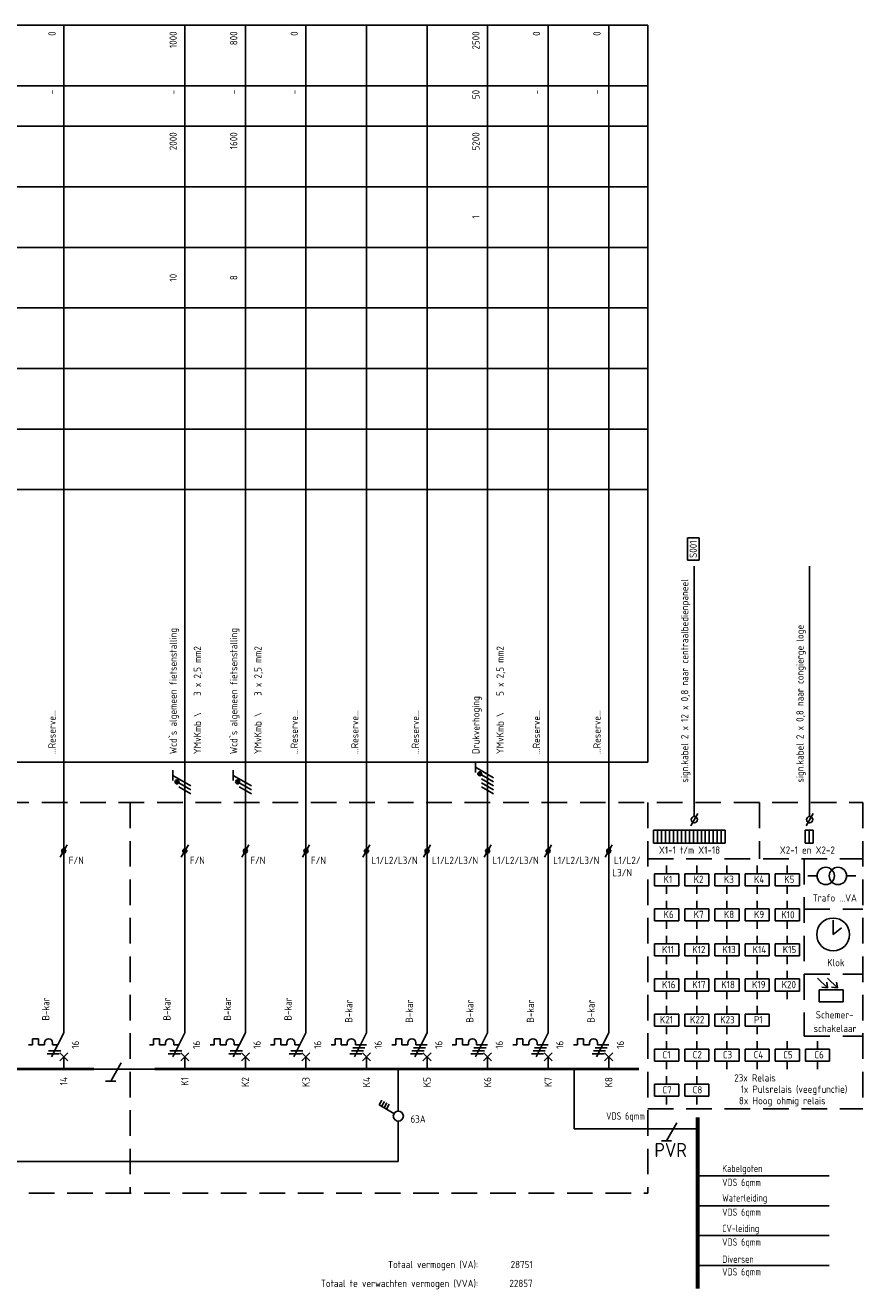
# Model space of a CAD drawing. Extents: x -1224 to 18134, y -20786 to 3554.
# Tile 33 of 88: x -196 to 12, y 1693 to 2006. Entities that reach past the tile are written whole.
import ezdxf
from ezdxf.enums import TextEntityAlignment as Align

# ---------------------------------------------------------------- set-up
doc = ezdxf.new("R2010")
doc.units = 0
doc.linetypes.add('HIDDEN', pattern=[9.525, 6.35, -3.175])
doc.layers.get('0').update_dxf_attribs({"linetype": 'CONTINUOUS'})
for name, color, linetype in [('E-principe', 3, 'CONTINUOUS'), ('E-tekst', 2, 'CONTINUOUS'), ('EL$1----', 3, 'CONTINUOUS'), ('EL$1----_-1LK-A1', 3, 'CONTINUOUS'), ('EL$1----_1LK-A08', 3, 'CONTINUOUS'), ('kast', 1, 'CONTINUOUS')]:
    doc.layers.add(name, color=color, linetype=linetype)
doc.styles.add('BURO-018', font='ISO.shx', dxfattribs={"height": 1.8})
doc.styles.add('BURO-035', font='ISO.shx', dxfattribs={"height": 3.5})
doc.styles.get("Standard").update_dxf_attribs({"font": 'iso.shx'})

# ---------------------------------------------------------------- blocks, each defined once
blk = doc.blocks.new('RAIL3')
at = {"color": 0, "linetype": 'Continuous'}
for p, q in [((-6, 0), (6, 0)), ((1.73, 3), (-0.87, -1.5)), ((2.98, 3), (0.48, 3))]:
    blk.add_line(p, q, dxfattribs=at)
blk = doc.blocks.new('L1')
at = {"color": 0, "linetype": 'Continuous'}
for p, q in [((-3, 73.98), (-3, 71.48)), ((-3, 72.73), (1.5, 70.13)), ((1.5, 69.13), (-1.5, 70.87)), ((1.5, 68.13), (-1.5, 69.87))]:
    blk.add_line(p, q, dxfattribs=at)
at = {"color": 0, "linetype": 'Continuous', "const_width": 0.5}
blk.add_lwpolyline([(-1.68, 71.12, 1), (-2.18, 71.12, 1)], format="xyb", close=True, dxfattribs=at)
at = {"color": 0, "linetype": 'Continuous'}
blk.add_circle((-1.93, 71.12), 0.5, dxfattribs=at)
blk = doc.blocks.new('L3')
at = {"color": 0, "linetype": 'Continuous'}
for p, q in [((-3, 75.98), (-3, 73.48)), ((-3, 74.73), (1.5, 72.13)), ((1.5, 71.13), (-1.5, 72.87)), ((1.5, 70.13), (-1.5, 71.87)), ((1.5, 69.13), (-1.5, 70.87)), ((1.5, 68.13), (-1.5, 69.87))]:
    blk.add_line(p, q, dxfattribs=at)
at = {"color": 0, "linetype": 'Continuous', "const_width": 0.5}
blk.add_lwpolyline([(-1.68, 73.12, 1), (-2.18, 73.12, 1)], format="xyb", close=True, dxfattribs=at)
at = {"color": 0, "linetype": 'Continuous'}
blk.add_circle((-1.93, 73.12), 0.5, dxfattribs=at)
blk = doc.blocks.new('B26')
at = {"color": 0, "linetype": 'Continuous'}
for p, q in [((0, 9), (0, 21)), ((-7.75, 7.5), (-7.75, 6)), ((-6.25, 7.5), (-7.75, 7.5)), ((-6.25, 6), (-6.25, 7.5)), ((-4.75, 6.5), (-4.75, 6)), ((0, 9), (-3, 3)), ((-2.75, 6.5), (-2.75, 6)), ((-7.75, 6), (-8.75, 6)), ((-6.25, 6), (-4.75, 6)), ((-4.125, 3.75), (-1.125, 3.75)), ((-3.75, 4.5), (-0.75, 4.5)), ((-2.75, 6), (-1.5, 6)), ((-1, 4), (1, 2)), ((-1, 2), (1, 4)), ((0, 0), (0, 3))]:
    blk.add_line(p, q, dxfattribs=at)
blk.add_arc((-3.75, 6.5), 1, 0, 180, dxfattribs=at)
at = {"color": 1, "style": 'BURO-018'}
blk.add_attdef('E_VRIJ1', (-3.548, 12), '', height=1.8, rotation=90, dxfattribs=at)
at = {"color": 1, "linetype": 'Continuous', "style": 'BURO-018'}
blk.add_attdef('E_IIA', text='', height=1.8, rotation=90, dxfattribs=at).set_placement((2, 6), align=Align.TOP_CENTER)
blk = doc.blocks.new('m1')
at = {"color": 0, "linetype": 'Continuous'}
blk.add_line((0, 21), (0, 33), dxfattribs=at)
blk = doc.blocks.new('b1s')
at = {"color": 0, "linetype": 'Continuous'}
blk.add_line((0, 33), (0, 54), dxfattribs=at)
blk = doc.blocks.new('m1s')
at = {"color": 0, "linetype": 'Continuous'}
blk.add_line((0, 54), (0, 66), dxfattribs=at)
blk = doc.blocks.new('B28')
at = {"color": 0, "linetype": 'Continuous'}
for p, q in [((0, 9), (0, 21)), ((-6.25, 7.5), (-7.75, 7.5)), ((-7.75, 7.5), (-7.75, 6)), ((-6.25, 6), (-6.25, 7.5)), ((-4.75, 6.5), (-4.75, 6)), ((-4.75, 6.5), (-4.75, 6)), ((0, 9), (-3, 3)), ((-2.75, 6.5), (-2.75, 6)), ((-7.75, 6), (-8.75, 6)), ((-6.25, 6), (-4.75, 6)), ((-4.12, 3.75), (-1.12, 3.75)), ((-3.75, 4.5), (-0.75, 4.5)), ((-3.38, 5.25), (-0.38, 5.25)), ((-2.75, 6), (0, 6)), ((-1, 4), (1, 2)), ((-1, 2), (1, 4)), ((0, 0), (0, 3))]:
    blk.add_line(p, q, dxfattribs=at)
blk.add_arc((-3.75, 6.5), 1, 0, 180, dxfattribs=at)
at = {"color": 1, "style": 'BURO-018'}
blk.add_attdef('E_VRIJ1', (-3.49, 11.47), '', height=1.8, rotation=90, dxfattribs=at)
at = {"color": 1, "linetype": 'Continuous', "style": 'BURO-018'}
blk.add_attdef('E_IIA', text='', height=1.8, rotation=90, dxfattribs=at).set_placement((2, 6), align=Align.TOP_CENTER)
blk = doc.blocks.new('0302A1_')
at = {"color": 0, "linetype": 'Continuous'}
blk.add_line((-0.87, -1.5), (0.87, 1.5), dxfattribs=at)
at = {"color": 0, "const_width": 0.5}
blk.add_lwpolyline([(-0.25, 0, 1), (0.25, 0, 1)], format="xyb", close=True, dxfattribs=at)
at = {"color": 0, "linetype": 'Continuous'}
blk.add_circle((0, 0), 0.5, dxfattribs=at)

msp = doc.modelspace()

# ---------------------------------------------------------------- linework, layer by layer
at = {"layer": 'E-principe'}
for p, q in [((-28.95, 1721.33), (3.65, 1721.33)), ((-28.95, 1713.93), (3.65, 1713.93)), ((-28.95, 1706.54), (3.65, 1706.54)), ((-28.95, 1699.14), (3.65, 1699.14))]:
    msp.add_line(p, q, dxfattribs=at)
at = {"layer": 'E-principe', "const_width": 1}
msp.add_lwpolyline([(-28.95, 1735.8), (-28.95, 1693.4)], dxfattribs=at)
at = {"layer": 'EL$1----', "linetype": 'Continuous'}
for p, q in [((-30.65, 1808.07), (-28.91, 1811.07)), ((-2.08, 1808.07), (-0.35, 1811.07)), ((-178.49, 1747.8), (-163.49, 1747.8)), ((-103.1, 1737.49), (-103.1, 1747.8)), ((-107.85, 1738.9), (-107.15, 1740.11)), ((-107.24, 1738.55), (-106.54, 1739.76)), ((-106.64, 1738.2), (-105.94, 1739.41)), ((-104.18, 1736.78), (-107.85, 1738.9)), ((-106.03, 1737.85), (-105.33, 1739.06)), ((-103.1, 1734.9), (-103.1, 1724.88)), ((-308.79, 1724.88), (-103.1, 1724.88))]:
    msp.add_line(p, q, dxfattribs=at)
at = {"layer": 'EL$1----'}
for p, q in [((-1.65, 1795.63), (0.64, 1795.63)), ((7.94, 1795.63), (10.23, 1795.63)), ((-59.57, 1747.8), (-59.57, 1733)), ((-59.57, 1733), (-28.95, 1733))]:
    msp.add_line(p, q, dxfattribs=at)
at = {"layer": 'EL$1----', "color": 1, "linetype": 'Continuous'}
for p, q in [((-174.36, 1744.8), (-171.76, 1749.3)), ((-175.61, 1744.8), (-173.11, 1744.8))]:
    msp.add_line(p, q, dxfattribs=at)
at = {"layer": 'EL$1----', "linetype": 'Continuous'}
for centre, radius in [((-29.78, 1809.57), 0.8), ((-1.21, 1809.57), 0.8), ((-103.1, 1736.15), 1.25)]:
    msp.add_circle(centre, radius, dxfattribs=at)
at = {"layer": 'EL$1----'}
for centre in [(2.79, 1795.63), (5.8, 1795.63)]:
    msp.add_circle(centre, 2.15, dxfattribs=at)
at = {"layer": 'EL$1----_-1LK-A1', "color": 1}
for p, q in [((-601.02, 2006.3), (-41.32, 2006.3)), ((-41.32, 1823.8), (-41.32, 2006.3)), ((-601.02, 1991.3), (-41.32, 1991.3)), ((-601.02, 1981.3), (-41.32, 1981.3)), ((-601.02, 1966.3), (-41.32, 1966.3)), ((-601.02, 1951.3), (-41.32, 1951.3)), ((-601.02, 1936.3), (-41.32, 1936.3)), ((-601.02, 1921.3), (-41.32, 1921.3)), ((-601.02, 1906.3), (-41.32, 1906.3)), ((-601.02, 1891.3), (-41.32, 1891.3)), ((-601.02, 1823.8), (-41.32, 1823.8))]:
    msp.add_line(p, q, dxfattribs=at)
at = {"layer": 'EL$1----_-1LK-A1'}
for p, q in [((-185.99, 1813.8), (-185.99, 2006.3)), ((-155.99, 1813.8), (-155.99, 2006.3)), ((-140.99, 1813.8), (-140.99, 2006.3)), ((-125.99, 1813.8), (-125.99, 2006.3)), ((-110.99, 1813.8), (-110.99, 2006.3)), ((-95.99, 1813.8), (-95.99, 2006.3)), ((-80.99, 1813.8), (-80.99, 2006.3)), ((-65.99, 1813.8), (-65.99, 2006.3)), ((-50.99, 1813.8), (-50.99, 2006.3))]:
    msp.add_line(p, q, dxfattribs=at)
at = {"layer": 'EL$1----_-1LK-A1', "color": 1, "linetype": 'HIDDEN'}
for p, q in [((-601.02, 1813.8), (11.97, 1813.8)), ((-169.53, 1813.8), (-169.53, 1717.07)), ((-41.32, 1813.8), (-41.32, 1717.07)), ((-13.65, 1813.8), (-13.65, 1799.88)), ((11.97, 1813.8), (11.97, 1737.98)), ((-41.32, 1799.88), (11.97, 1799.88)), ((-2.53, 1799.88), (-2.53, 1755.98)), ((-2.53, 1787.36), (11.97, 1787.36)), ((-2.53, 1771.33), (11.97, 1771.33)), ((-2.53, 1755.98), (11.97, 1755.98)), ((-41.32, 1737.98), (11.97, 1737.98))]:
    msp.add_line(p, q, dxfattribs=at)
at = {"layer": 'EL$1----_-1LK-A1', "linetype": 'Continuous'}
for p, q in [((-33.63, 1796.18), (-39.63, 1796.18)), ((-39.63, 1796.18), (-39.63, 1793.18)), ((-36.63, 1796.18), (-36.63, 1798.18)), ((-33.63, 1793.18), (-33.63, 1796.18)), ((-26.16, 1796.18), (-32.16, 1796.18)), ((-32.16, 1796.18), (-32.16, 1793.18)), ((-29.16, 1796.18), (-29.16, 1798.18)), ((-26.16, 1793.18), (-26.16, 1796.18)), ((-18.69, 1796.18), (-24.69, 1796.18)), ((-24.69, 1796.18), (-24.69, 1793.18)), ((-21.69, 1796.18), (-21.69, 1798.18)), ((-18.69, 1793.18), (-18.69, 1796.18)), ((-11.21, 1796.18), (-17.21, 1796.18)), ((-17.21, 1796.18), (-17.21, 1793.18)), ((-14.21, 1796.18), (-14.21, 1798.18)), ((-11.21, 1793.18), (-11.21, 1796.18)), ((-3.74, 1796.18), (-9.74, 1796.18)), ((-9.74, 1796.18), (-9.74, 1793.18)), ((-6.74, 1796.18), (-6.74, 1798.18)), ((-3.74, 1793.18), (-3.74, 1796.18)), ((-39.63, 1793.18), (-33.63, 1793.18)), ((-36.63, 1793.18), (-36.63, 1791.18)), ((-33.63, 1795.18), (-33.63, 1795.18)), ((-32.16, 1793.18), (-26.16, 1793.18)), ((-29.16, 1793.18), (-29.16, 1791.18)), ((-26.16, 1795.18), (-26.16, 1795.18)), ((-24.69, 1793.18), (-18.69, 1793.18)), ((-21.69, 1793.18), (-21.69, 1791.18)), ((-18.69, 1795.18), (-18.69, 1795.18)), ((-17.21, 1793.18), (-11.21, 1793.18)), ((-14.21, 1793.18), (-14.21, 1791.18)), ((-11.21, 1795.18), (-11.21, 1795.18)), ((-9.74, 1793.18), (-3.74, 1793.18)), ((-6.74, 1793.18), (-6.74, 1791.18)), ((-3.74, 1795.18), (-3.74, 1795.18)), ((-33.63, 1787.49), (-39.63, 1787.49)), ((-39.63, 1787.49), (-39.63, 1784.49)), ((-36.63, 1787.49), (-36.63, 1789.49)), ((-33.63, 1784.49), (-33.63, 1787.49)), ((-33.63, 1786.49), (-33.63, 1786.49)), ((-26.16, 1787.49), (-32.16, 1787.49)), ((-32.16, 1787.49), (-32.16, 1784.49)), ((-29.16, 1787.49), (-29.16, 1789.49)), ((-26.16, 1784.49), (-26.16, 1787.49)), ((-26.16, 1786.49), (-26.16, 1786.49)), ((-18.69, 1787.49), (-24.69, 1787.49)), ((-24.69, 1787.49), (-24.69, 1784.49)), ((-21.69, 1787.49), (-21.69, 1789.49)), ((-18.69, 1784.49), (-18.69, 1787.49)), ((-18.69, 1786.49), (-18.69, 1786.49)), ((-11.21, 1787.49), (-17.21, 1787.49)), ((-17.21, 1787.49), (-17.21, 1784.49)), ((-14.21, 1787.49), (-14.21, 1789.49)), ((-11.21, 1784.49), (-11.21, 1787.49)), ((-11.21, 1786.49), (-11.21, 1786.49)), ((-3.74, 1787.49), (-9.74, 1787.49)), ((-9.74, 1787.49), (-9.74, 1784.49)), ((-6.74, 1787.49), (-6.74, 1789.49)), ((-3.74, 1784.49), (-3.74, 1787.49)), ((-3.74, 1786.49), (-3.74, 1786.49)), ((-39.63, 1784.49), (-33.63, 1784.49)), ((-36.63, 1784.49), (-36.63, 1782.49)), ((-32.16, 1784.49), (-26.16, 1784.49)), ((-29.16, 1784.49), (-29.16, 1782.49)), ((-24.69, 1784.49), (-18.69, 1784.49)), ((-21.69, 1784.49), (-21.69, 1782.49)), ((-17.21, 1784.49), (-11.21, 1784.49)), ((-14.21, 1784.49), (-14.21, 1782.49)), ((-9.74, 1784.49), (-3.74, 1784.49)), ((-6.74, 1784.49), (-6.74, 1782.49)), ((-36.63, 1778.8), (-36.63, 1780.8)), ((-29.16, 1778.8), (-29.16, 1780.8)), ((-21.69, 1778.8), (-21.69, 1780.8)), ((-14.21, 1778.8), (-14.21, 1780.8)), ((-6.74, 1778.8), (-6.74, 1780.8)), ((-33.63, 1778.8), (-39.63, 1778.8)), ((-39.63, 1778.8), (-39.63, 1775.8)), ((-33.63, 1775.8), (-33.63, 1778.8)), ((-33.63, 1777.8), (-33.63, 1777.8)), ((-26.16, 1778.8), (-32.16, 1778.8)), ((-32.16, 1778.8), (-32.16, 1775.8)), ((-26.16, 1775.8), (-26.16, 1778.8)), ((-26.16, 1777.8), (-26.16, 1777.8)), ((-18.69, 1778.8), (-24.69, 1778.8)), ((-24.69, 1778.8), (-24.69, 1775.8)), ((-18.69, 1775.8), (-18.69, 1778.8)), ((-18.69, 1777.8), (-18.69, 1777.8)), ((-11.21, 1778.8), (-17.21, 1778.8)), ((-17.21, 1778.8), (-17.21, 1775.8)), ((-11.21, 1775.8), (-11.21, 1778.8)), ((-11.21, 1777.8), (-11.21, 1777.8)), ((-3.74, 1778.8), (-9.74, 1778.8)), ((-9.74, 1778.8), (-9.74, 1775.8)), ((-3.74, 1775.8), (-3.74, 1778.8)), ((-3.74, 1777.8), (-3.74, 1777.8)), ((-39.63, 1775.8), (-33.63, 1775.8)), ((-36.63, 1775.8), (-36.63, 1773.8)), ((-32.16, 1775.8), (-26.16, 1775.8)), ((-29.16, 1775.8), (-29.16, 1773.8)), ((-24.69, 1775.8), (-18.69, 1775.8)), ((-21.69, 1775.8), (-21.69, 1773.8)), ((-17.21, 1775.8), (-11.21, 1775.8)), ((-14.21, 1775.8), (-14.21, 1773.8)), ((-9.74, 1775.8), (-3.74, 1775.8)), ((-6.74, 1775.8), (-6.74, 1773.8)), ((-36.63, 1770.11), (-36.63, 1772.11)), ((-29.16, 1770.11), (-29.16, 1772.11)), ((-21.69, 1770.11), (-21.69, 1772.11)), ((-14.21, 1770.11), (-14.21, 1772.11)), ((-6.74, 1770.11), (-6.74, 1772.11)), ((-33.63, 1770.11), (-39.63, 1770.11)), ((-39.63, 1770.11), (-39.63, 1767.11)), ((-33.63, 1767.11), (-33.63, 1770.11)), ((-33.63, 1769.11), (-33.63, 1769.11)), ((-26.16, 1770.11), (-32.16, 1770.11)), ((-32.16, 1770.11), (-32.16, 1767.11)), ((-26.16, 1767.11), (-26.16, 1770.11)), ((-26.16, 1769.11), (-26.16, 1769.11)), ((-18.69, 1770.11), (-24.69, 1770.11)), ((-24.69, 1770.11), (-24.69, 1767.11)), ((-18.69, 1767.11), (-18.69, 1770.11)), ((-18.69, 1769.11), (-18.69, 1769.11)), ((-11.21, 1770.11), (-17.21, 1770.11)), ((-17.21, 1770.11), (-17.21, 1767.11)), ((-11.21, 1767.11), (-11.21, 1770.11)), ((-11.21, 1769.11), (-11.21, 1769.11)), ((-3.74, 1770.11), (-9.74, 1770.11)), ((-9.74, 1770.11), (-9.74, 1767.11)), ((-3.74, 1767.11), (-3.74, 1770.11)), ((-3.74, 1769.11), (-3.74, 1769.11)), ((-39.63, 1767.11), (-33.63, 1767.11)), ((-36.63, 1767.11), (-36.63, 1765.11)), ((-32.16, 1767.11), (-26.16, 1767.11)), ((-29.16, 1767.11), (-29.16, 1765.11)), ((-24.69, 1767.11), (-18.69, 1767.11)), ((-21.69, 1767.11), (-21.69, 1765.11)), ((-17.21, 1767.11), (-11.21, 1767.11)), ((-14.21, 1767.11), (-14.21, 1765.11)), ((-9.74, 1767.11), (-3.74, 1767.11)), ((-6.74, 1767.11), (-6.74, 1765.11)), ((7.12, 1767.42), (1.12, 1767.42)), ((1.12, 1767.42), (1.12, 1764.42)), ((7.12, 1764.42), (7.12, 1767.42)), ((7.12, 1766.42), (7.12, 1766.42)), ((-33.63, 1761.42), (-39.63, 1761.42)), ((-39.63, 1761.42), (-39.63, 1758.42)), ((-36.63, 1761.42), (-36.63, 1763.42)), ((-33.63, 1758.42), (-33.63, 1761.42)), ((-26.16, 1761.42), (-32.16, 1761.42)), ((-32.16, 1761.42), (-32.16, 1758.42)), ((-29.16, 1761.42), (-29.16, 1763.42)), ((-26.16, 1758.42), (-26.16, 1761.42)), ((-18.69, 1761.42), (-24.69, 1761.42)), ((-24.69, 1761.42), (-24.69, 1758.42)), ((-21.69, 1761.42), (-21.69, 1763.42)), ((-18.69, 1758.42), (-18.69, 1761.42)), ((-11.21, 1761.42), (-17.21, 1761.42)), ((-17.21, 1761.42), (-17.21, 1758.42)), ((-14.21, 1761.42), (-14.21, 1763.42)), ((-11.21, 1758.42), (-11.21, 1761.42)), ((1.12, 1764.42), (7.12, 1764.42)), ((-39.63, 1758.42), (-33.63, 1758.42)), ((-36.63, 1758.42), (-36.63, 1756.42)), ((-33.63, 1760.42), (-33.63, 1760.42)), ((-32.16, 1758.42), (-26.16, 1758.42)), ((-29.16, 1758.42), (-29.16, 1756.42)), ((-26.16, 1760.42), (-26.16, 1760.42)), ((-24.69, 1758.42), (-18.69, 1758.42)), ((-21.69, 1758.42), (-21.69, 1756.42)), ((-18.69, 1760.42), (-18.69, 1760.42)), ((-17.21, 1758.42), (-11.21, 1758.42)), ((-14.21, 1758.42), (-14.21, 1756.42)), ((-11.21, 1760.42), (-11.21, 1760.42)), ((-33.63, 1752.73), (-39.63, 1752.73)), ((-39.63, 1752.73), (-39.63, 1749.73)), ((-36.63, 1752.73), (-36.63, 1754.73)), ((-33.63, 1749.73), (-33.63, 1752.73)), ((-26.16, 1752.73), (-32.16, 1752.73)), ((-32.16, 1752.73), (-32.16, 1749.73)), ((-29.16, 1752.73), (-29.16, 1754.73)), ((-26.16, 1749.73), (-26.16, 1752.73)), ((-18.69, 1752.73), (-24.69, 1752.73)), ((-24.69, 1752.73), (-24.69, 1749.73)), ((-21.69, 1752.73), (-21.69, 1754.73)), ((-18.69, 1749.73), (-18.69, 1752.73)), ((-11.21, 1752.73), (-17.21, 1752.73)), ((-17.21, 1752.73), (-17.21, 1749.73)), ((-14.21, 1752.73), (-14.21, 1754.73)), ((-11.21, 1749.73), (-11.21, 1752.73)), ((-3.74, 1752.73), (-9.74, 1752.73)), ((-9.74, 1752.73), (-9.74, 1749.73)), ((-6.74, 1752.73), (-6.74, 1754.73)), ((-3.74, 1749.73), (-3.74, 1752.73)), ((3.73, 1752.73), (-2.27, 1752.73)), ((-2.27, 1752.73), (-2.27, 1749.73)), ((0.73, 1752.73), (0.73, 1754.73)), ((3.73, 1749.73), (3.73, 1752.73)), ((-39.63, 1749.73), (-33.63, 1749.73)), ((-36.63, 1749.73), (-36.63, 1747.73)), ((-33.63, 1751.73), (-33.63, 1751.73)), ((-32.16, 1749.73), (-26.16, 1749.73)), ((-29.16, 1749.73), (-29.16, 1747.73)), ((-26.16, 1751.73), (-26.16, 1751.73)), ((-24.69, 1749.73), (-18.69, 1749.73)), ((-21.69, 1749.73), (-21.69, 1747.73)), ((-18.69, 1751.73), (-18.69, 1751.73)), ((-17.21, 1749.73), (-11.21, 1749.73)), ((-14.21, 1749.73), (-14.21, 1747.73)), ((-11.21, 1751.73), (-11.21, 1751.73)), ((-9.74, 1749.73), (-3.74, 1749.73)), ((-6.74, 1749.73), (-6.74, 1747.73)), ((-3.74, 1751.73), (-3.74, 1751.73)), ((-2.27, 1749.73), (3.73, 1749.73)), ((0.73, 1749.73), (0.73, 1747.73)), ((3.73, 1751.73), (3.73, 1751.73)), ((-36.63, 1744.04), (-36.63, 1746.04)), ((-29.16, 1744.04), (-29.16, 1746.04)), ((-33.63, 1744.04), (-39.63, 1744.04)), ((-39.63, 1744.04), (-39.63, 1741.04)), ((-33.63, 1741.04), (-33.63, 1744.04)), ((-33.63, 1743.04), (-33.63, 1743.04)), ((-26.16, 1744.04), (-32.16, 1744.04)), ((-32.16, 1744.04), (-32.16, 1741.04)), ((-26.16, 1741.04), (-26.16, 1744.04)), ((-26.16, 1743.04), (-26.16, 1743.04)), ((-39.63, 1741.04), (-33.63, 1741.04)), ((-36.63, 1741.04), (-36.63, 1739.04)), ((-32.16, 1741.04), (-26.16, 1741.04)), ((-29.16, 1741.04), (-29.16, 1739.04))]:
    msp.add_line(p, q, dxfattribs=at)
at = {"layer": 'EL$1----_-1LK-A1'}
for points in [[(-193.49, 1747.8, 0.7, 0.7, 0), (-208.49, 1747.8, 0.7, 0.7, 0)], [(-178.49, 1747.8, 0.7, 0.7, 0), (-193.49, 1747.8, 0.7, 0.7, 0)], [(-148.49, 1747.8, 0.7, 0.7, 0), (-163.49, 1747.8, 0.7, 0.7, 0)], [(-133.49, 1747.8, 0.7, 0.7, 0), (-148.49, 1747.8, 0.7, 0.7, 0)], [(-118.49, 1747.8, 0.7, 0.7, 0), (-133.49, 1747.8, 0.7, 0.7, 0)], [(-103.49, 1747.8, 0.7, 0.7, 0), (-118.49, 1747.8, 0.7, 0.7, 0)], [(-88.49, 1747.8, 0.7, 0.7, 0), (-103.49, 1747.8, 0.7, 0.7, 0)], [(-73.49, 1747.8, 0.7, 0.7, 0), (-88.49, 1747.8, 0.7, 0.7, 0)], [(-58.49, 1747.8, 0.7, 0.7, 0), (-73.49, 1747.8, 0.7, 0.7, 0)], [(-43.49, 1747.8, 0.7, 0.7, 0), (-58.49, 1747.8, 0.7, 0.7, 0)]]:
    msp.add_lwpolyline(points, format="xyseb", dxfattribs=at)
at = {"layer": 'EL$1----_1LK-A08', "color": 2}
for p, q in [((-31.44, 1873.86), (-31.44, 1879.39)), ((-31.44, 1879.39), (-28.6, 1879.39)), ((-28.6, 1879.39), (-28.6, 1873.86)), ((-28.6, 1873.86), (-31.44, 1873.86))]:
    msp.add_line(p, q, dxfattribs=at)
at = {"layer": 'EL$1----_1LK-A08'}
for p, q in [((-29.78, 1810.37), (-29.78, 1872.38)), ((-1.21, 1810.37), (-1.21, 1872.38)), ((-39.9, 1806.97), (-39.9, 1803.72)), ((-39.9, 1806.97), (-38.91, 1806.97)), ((-38.91, 1806.97), (-38.91, 1803.72)), ((-38.91, 1806.97), (-38.91, 1803.72)), ((-38.91, 1806.97), (-37.92, 1806.97)), ((-37.92, 1806.97), (-37.92, 1803.72)), ((-37.92, 1806.97), (-37.92, 1803.72)), ((-37.92, 1806.97), (-36.93, 1806.97)), ((-36.93, 1806.97), (-36.93, 1803.72)), ((-36.93, 1806.97), (-36.93, 1803.72)), ((-36.93, 1806.97), (-35.95, 1806.97)), ((-35.95, 1806.97), (-35.95, 1803.72)), ((-35.95, 1806.97), (-35.95, 1803.72)), ((-35.95, 1806.97), (-34.96, 1806.97)), ((-34.96, 1806.97), (-34.96, 1803.72)), ((-34.96, 1806.97), (-34.96, 1803.72)), ((-34.96, 1806.97), (-33.97, 1806.97)), ((-33.97, 1806.97), (-33.97, 1803.72)), ((-33.97, 1806.97), (-33.97, 1803.72)), ((-33.97, 1806.97), (-32.98, 1806.97)), ((-32.98, 1806.97), (-32.98, 1803.72)), ((-32.98, 1806.97), (-32.98, 1803.72)), ((-32.98, 1806.97), (-32, 1806.97)), ((-32, 1806.97), (-32, 1803.72)), ((-32, 1806.97), (-32, 1803.72)), ((-32, 1806.97), (-31.01, 1806.97)), ((-31.01, 1806.97), (-31.01, 1803.72)), ((-31.01, 1806.97), (-31.01, 1803.72)), ((-31.01, 1806.97), (-30.02, 1806.97)), ((-30.02, 1806.97), (-30.02, 1803.72)), ((-30.02, 1806.97), (-30.02, 1803.72)), ((-30.02, 1806.97), (-30.02, 1803.72)), ((-30.02, 1806.97), (-29.03, 1806.97)), ((-29.03, 1806.97), (-29.03, 1803.72)), ((-29.03, 1806.97), (-29.03, 1803.72)), ((-29.03, 1806.97), (-28.04, 1806.97)), ((-28.04, 1806.97), (-28.04, 1803.72)), ((-28.04, 1806.97), (-28.04, 1803.72)), ((-28.04, 1806.97), (-27.06, 1806.97)), ((-27.06, 1806.97), (-27.06, 1803.72)), ((-27.06, 1806.97), (-27.06, 1803.72)), ((-27.06, 1806.97), (-26.07, 1806.97)), ((-26.07, 1806.97), (-26.07, 1803.72)), ((-26.07, 1806.97), (-26.07, 1803.72)), ((-26.07, 1806.97), (-25.08, 1806.97)), ((-25.08, 1806.97), (-25.08, 1803.72)), ((-25.08, 1806.97), (-25.08, 1803.72)), ((-25.08, 1806.97), (-24.09, 1806.97)), ((-24.09, 1806.97), (-24.09, 1803.72)), ((-24.09, 1806.97), (-24.09, 1803.72)), ((-24.09, 1806.97), (-23.1, 1806.97)), ((-23.1, 1806.97), (-23.1, 1803.72)), ((-23.1, 1806.97), (-23.1, 1803.72)), ((-23.1, 1806.97), (-22.12, 1806.97)), ((-22.12, 1806.97), (-22.12, 1803.72)), ((-2.3, 1806.97), (-2.3, 1803.72)), ((-2.3, 1806.97), (-1.31, 1806.97)), ((-1.31, 1806.97), (-1.31, 1803.72)), ((-1.31, 1806.97), (-1.31, 1803.72)), ((-1.31, 1806.97), (-0.32, 1806.97)), ((-0.32, 1806.97), (-0.32, 1803.72)), ((-0.32, 1806.97), (-0.32, 1803.72)), ((-39.9, 1803.72), (-38.91, 1803.72)), ((-38.91, 1803.72), (-37.92, 1803.72)), ((-37.92, 1803.72), (-36.93, 1803.72)), ((-36.93, 1803.72), (-35.95, 1803.72)), ((-35.95, 1803.72), (-34.96, 1803.72)), ((-34.96, 1803.72), (-33.97, 1803.72)), ((-33.97, 1803.72), (-32.98, 1803.72)), ((-32.98, 1803.72), (-32, 1803.72)), ((-32, 1803.72), (-31.01, 1803.72)), ((-31.01, 1803.72), (-30.02, 1803.72)), ((-30.02, 1803.72), (-29.03, 1803.72)), ((-29.03, 1803.72), (-28.04, 1803.72)), ((-28.04, 1803.72), (-27.06, 1803.72)), ((-27.06, 1803.72), (-26.07, 1803.72)), ((-26.07, 1803.72), (-25.08, 1803.72)), ((-25.08, 1803.72), (-24.09, 1803.72)), ((-24.09, 1803.72), (-23.1, 1803.72)), ((-23.1, 1803.72), (-22.12, 1803.72)), ((-2.3, 1803.72), (-1.31, 1803.72)), ((-1.31, 1803.72), (-0.32, 1803.72)), ((4.6, 1784.66), (4.6, 1781.14)), ((4.6, 1781.14), (6.68, 1782.79)), ((3.24, 1767.88), (0.77, 1770.33)), ((3.24, 1767.88), (1.79, 1768.08)), ((3.24, 1767.88), (3.03, 1769.34)), ((5.66, 1767.88), (3.19, 1770.33)), ((5.66, 1767.88), (4.2, 1768.08)), ((5.66, 1767.88), (5.45, 1769.34))]:
    msp.add_line(p, q, dxfattribs=at)
msp.add_circle((4.6, 1781.14), 4.06, dxfattribs=at)
at = {"layer": 'kast', "color": 1, "linetype": 'HIDDEN'}
msp.add_line((-280.39, 1717.07), (-41.32, 1717.07), dxfattribs=at)

# ---------------------------------------------------------------- block references
at = {"layer": 'E-principe', "rotation": 180}
msp.add_blockref('RAIL3', (-34.95, 1733), dxfattribs=at)
at = {"layer": 'EL$1----'}
for name, p in [('L1', (-155.99, 1747.8)), ('L1', (-140.99, 1747.8)), ('L3', (-80.99, 1747.8)), ('0302A1_', (-185.99, 1801.8)), ('0302A1_', (-155.99, 1801.8)), ('0302A1_', (-140.99, 1801.8)), ('0302A1_', (-125.99, 1801.8)), ('0302A1_', (-110.99, 1801.8)), ('0302A1_', (-95.99, 1801.8)), ('0302A1_', (-80.99, 1801.8)), ('0302A1_', (-65.99, 1801.8)), ('0302A1_', (-50.99, 1801.8))]:
    msp.add_blockref(name, p, dxfattribs=at)
at = {"layer": 'EL$1----_-1LK-A1'}
for name, p in [('m1s', (-185.99, 1747.8)), ('m1s', (-155.99, 1747.8)), ('m1s', (-140.99, 1747.8)), ('m1s', (-125.99, 1747.8)), ('m1s', (-110.99, 1747.8)), ('m1s', (-95.99, 1747.8)), ('m1s', (-80.99, 1747.8)), ('m1s', (-65.99, 1747.8)), ('m1s', (-50.99, 1747.8)), ('b1s', (-185.99, 1747.8)), ('b1s', (-155.99, 1747.8)), ('b1s', (-140.99, 1747.8)), ('b1s', (-125.99, 1747.8)), ('b1s', (-110.99, 1747.8)), ('b1s', (-95.99, 1747.8)), ('b1s', (-80.99, 1747.8)), ('b1s', (-65.99, 1747.8)), ('b1s', (-50.99, 1747.8)), ('m1', (-185.99, 1747.8)), ('m1', (-155.99, 1747.8)), ('m1', (-140.99, 1747.8)), ('m1', (-125.99, 1747.8)), ('m1', (-110.99, 1747.8)), ('m1', (-95.99, 1747.8)), ('m1', (-80.99, 1747.8)), ('m1', (-65.99, 1747.8)), ('m1', (-50.99, 1747.8))]:
    msp.add_blockref(name, p, dxfattribs=at)
for name, p in [('B26', (-185.99, 1747.8)), ('B26', (-155.99, 1747.8)), ('B26', (-140.99, 1747.8)), ('B26', (-125.99, 1747.8)), ('B28', (-110.99, 1747.8)), ('B28', (-95.99, 1747.8)), ('B28', (-80.99, 1747.8)), ('B28', (-65.99, 1747.8)), ('B28', (-50.99, 1747.8))]:
    msp.add_blockref(name, p, dxfattribs=at).add_auto_attribs({'E_IIA': '16', 'E_VRIJ1': 'B-kar'})

# ---------------------------------------------------------------- texts
at = {"layer": 'E-principe', "color": 2, "style": 'BURO-035'}
msp.add_text('PVR', height=3.5, dxfattribs=at).set_placement((-39.65, 1726))
at = {"layer": 'E-tekst', "color": 1, "width": 0.8}
for s, p in [('VDS 6qmm', (-51.62, 1735.26)), ('Kabelgoten', (-22.87, 1722.27)), ('VDS 6qmm', (-22.87, 1718.84)), ('Waterleiding', (-22.87, 1714.98)), ('VDS 6qmm', (-22.87, 1711.45)), ('CV-leiding', (-22.87, 1707.43)), ('VDS 6qmm', (-22.87, 1704.05)), ('Diversen', (-22.87, 1699.8)), ('VDS 6qmm', (-22.87, 1696.66))]:
    msp.add_text(s, height=1.8, dxfattribs=at).set_placement(p)
at = {"layer": 'EL$1----', "color": 1, "style": 'BURO-018'}
msp.add_text('S001', height=1.8, rotation=90, dxfattribs=at).set_placement((-30.95, 1874.39), align=Align.TOP_LEFT)
msp.add_text('63A', height=1.8, dxfattribs=at).set_placement((-98.21, 1736.31), align=Align.TOP_CENTER)
at = {"layer": 'EL$1----_-1LK-A1', "color": 1, "style": 'BURO-018'}
for s, p in [('0', (-187.99, 2004.8)), ('1000', (-157.99, 2004.8)), ('800', (-142.99, 2004.8)), ('0', (-127.99, 2004.8)), ('2500', (-82.99, 2004.8)), ('0', (-67.99, 2004.8)), ('0', (-52.99, 2004.8)), ('-', (-187.99, 1990.3)), ('-', (-157.99, 1990.3)), ('-', (-142.99, 1990.3)), ('-', (-127.99, 1990.3)), ('50', (-82.99, 1990.3)), ('-', (-67.99, 1990.3)), ('-', (-52.99, 1990.3)), ('2000', (-157.99, 1979.8)), ('1600', (-142.99, 1979.8)), ('5200', (-82.99, 1979.8))]:
    msp.add_text(s, height=1.8, rotation=90, dxfattribs=at).set_placement(p, align=Align.RIGHT)
for s, p in [('1', (-82.99, 1958.8)), ('10', (-157.99, 1943.8)), ('8', (-142.99, 1943.8))]:
    msp.add_text(s, height=1.8, rotation=90, dxfattribs=at).set_placement(p, align=Align.CENTER)
for s, p in [('sign.kabel 2 x 12 x 0,8 naar centraalbedienpaneel', (-31.28, 1818.74)), ('Wcd`s algemeen fietsenstalling', (-157.99, 1825.8)), ('Wcd`s algemeen fietsenstalling', (-142.99, 1825.8)), ('sign.kabel 2 x 0,8 naar congierge loge', (-2.71, 1818.74)), ('YMvKmb \\    3 x 2,5 mm2', (-151.99, 1825.8)), ('YMvKmb \\    3 x 2,5 mm2', (-136.99, 1825.8)), ('YMvKmb \\    5 x 2,5 mm2', (-76.99, 1825.8)), ('Drukverhoging', (-82.99, 1825.8)), ('...Reserve...', (-187.99, 1825.8)), ('...Reserve...', (-127.99, 1825.8)), ('...Reserve...', (-112.99, 1825.8)), ('...Reserve...', (-97.99, 1825.8)), ('...Reserve...', (-67.99, 1825.8)), ('...Reserve...', (-52.99, 1825.8))]:
    msp.add_text(s, height=1.8, rotation=90, dxfattribs=at).set_placement(p)
at = {"layer": 'EL$1----_-1LK-A1', "color": 1, "linetype": 'Continuous', "style": 'BURO-018'}
for s, p in [('X1-1 t/m X1-18', (-38.54, 1801.13)), ('X2-1 en X2-2', (-8.6, 1801.13)), ('K1', (-37.41, 1793.88)), ('K2', (-29.93, 1793.88)), ('K3', (-22.46, 1793.88)), ('K4', (-14.99, 1793.88)), ('K5', (-7.51, 1793.88)), ('Trafo ...VA', (-0.46, 1789.28)), ('K6', (-37.41, 1785.19)), ('K7', (-29.93, 1785.19)), ('K8', (-22.46, 1785.19)), ('K9', (-14.99, 1785.19)), ('K10', (-8.21, 1785.12)), ('K11', (-37.76, 1776.5)), ('K12', (-30.28, 1776.5)), ('K13', (-22.81, 1776.5)), ('K14', (-15.34, 1776.5)), ('K15', (-7.86, 1776.5)), ('Klok', (3.14, 1773.25)), ('K16', (-37.76, 1767.81)), ('K17', (-30.28, 1767.81)), ('K18', (-23.09, 1767.81)), ('K19', (-15.47, 1767.81)), ('K20', (-8.14, 1767.81)), ('Schemer-', (0.33, 1760.33)), ('K21', (-38.31, 1759.12)), ('K22', (-30.84, 1759.12)), ('K23', (-23.37, 1759.12)), ('P1', (-14.99, 1759.12)), ('schakelaar', (-0.23, 1756.96)), ('C1', (-37.66, 1750.44)), ('C2', (-30.18, 1750.44)), ('C3', (-22.71, 1750.44)), ('C4', (-15.08, 1750.44)), ('C5', (-7.76, 1750.44)), ('C6', (-0.04, 1750.44)), ('23x Relais', (-19.88, 1744.71)), ('C7', (-37.66, 1741.75)), ('C8', (-30.18, 1741.75)), ('1x Pulsrelais (veegfunctie)', (-18.32, 1741.9)), ('8x Hoog ohmig relais', (-18.73, 1739.07))]:
    msp.add_text(s, height=1.8, dxfattribs=at).set_placement(p)
at = {"layer": 'EL$1----_-1LK-A1', "color": 1, "style": 'BURO-018'}
for s, p in [('F/N', (-181.03, 1799.48)), ('F/N', (-151.03, 1799.48)), ('F/N', (-136.03, 1799.48)), ('F/N', (-121.03, 1799.48)), ('L1/L2/L3/N', (-98.32, 1799.48)), ('L1/L2/L3/N', (-83.32, 1799.48)), ('L1/L2/L3/N', (-68.32, 1799.48)), ('L1/L2/L3/N', (-53.32, 1799.48)), ('L1/L2/', (-43.1, 1799.48)), ('L3/N', (-45.21, 1796.45))]:
    msp.add_text(s, height=1.8, dxfattribs=at).set_placement(p, align=Align.MIDDLE_RIGHT)
for s, p in [('14', (-185.99, 1745.8)), ('K1', (-155.99, 1745.8)), ('K2', (-140.99, 1745.8)), ('K3', (-125.99, 1745.8)), ('K4', (-110.99, 1745.8)), ('K5', (-95.99, 1745.8)), ('K6', (-80.99, 1745.8)), ('K7', (-65.99, 1745.8)), ('K8', (-50.99, 1745.8))]:
    msp.add_text(s, height=1.8, rotation=90, dxfattribs=at).set_placement(p, align=Align.MIDDLE_RIGHT)
for s, p in [('Totaal vermogen (VA):', (-83.34, 1698.49)), ('28751', (-69.84, 1698.49)), ('Totaal te verwachten vermogen (VVA):', (-83.34, 1693.81)), ('22857', (-69.84, 1693.81))]:
    msp.add_text(s, height=1.8, dxfattribs=at).set_placement(p, align=Align.RIGHT)

doc.saveas('drawing.dxf')
